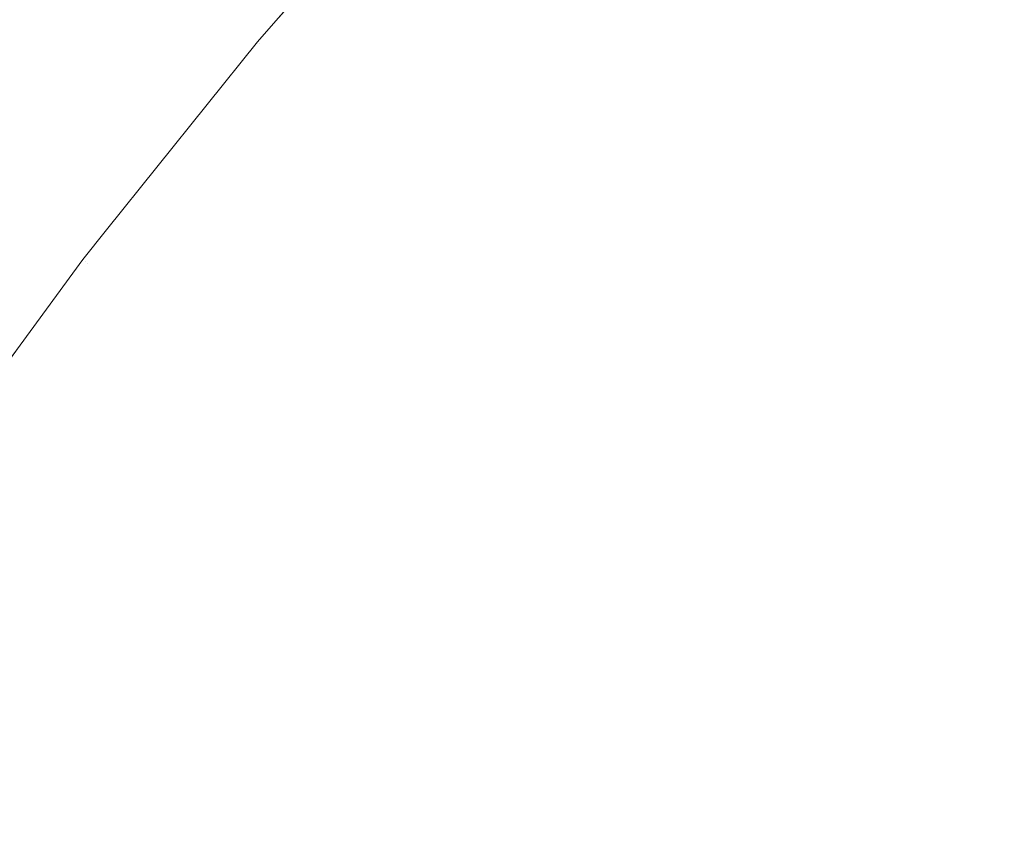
# Model space of a CAD drawing. Header units: centimetres. Extents: x -26.3 to 27.5, y 5.9 to 64.6.
# Tile 51 of 256: x -26.0669 to -26.0515, y 7.6521 to 7.6648. Entities that reach past the tile are written whole.
import ezdxf

# ---------------------------------------------------------------- set-up
doc = ezdxf.new("R2010")
doc.units = ezdxf.units.CM
doc.header["$LTSCALE"] = 2.54
doc.layers.add('Lucido design-1', color=7, linetype='Continuous')

# ---------------------------------------------------------------- blocks, each defined once
blk = doc.blocks.new('Gruppo-3-1')
at = {"color": 7, "linetype": 'Continuous', "lineweight": 9}
for points, invisible_edges in [([(-26.056473, 7.664296, -743.182507), (-26.053611, 7.667286, -743.182507), (-26.054487, 7.668162, -743.186492), (-26.057386, 7.665133, -743.186492)], 15), ([(-26.056473, 7.664296, -779.282507), (-26.053611, 7.667286, -779.282507), (-26.054487, 7.668162, -779.286492), (-26.057386, 7.665133, -779.286492)], 15), ([(-26.057154, 7.66492, -743.842909), (-26.054264, 7.667938, -743.842909), (-26.053369, 7.667044, -743.846829), (-26.056221, 7.664065, -743.846829)], 15), ([(-26.057154, 7.66492, -779.942909), (-26.054264, 7.667938, -779.942909), (-26.053369, 7.667044, -779.946829), (-26.056221, 7.664065, -779.946829)], 15), ([(-26.050284, 7.663959, -743.17089), (-26.047443, 7.666679, -743.17089), (-26.048613, 7.667955, -743.174699), (-26.051509, 7.665183, -743.174699)], 15), ([(-26.050284, 7.663959, -779.27089), (-26.047443, 7.666679, -779.27089), (-26.048613, 7.667955, -779.274699), (-26.051509, 7.665183, -779.274699)], 15), ([(-26.063106, 7.66446, -743.211089), (-26.06023, 7.667739, -743.211089), (-26.060265, 7.667771, -743.214164), (-26.062853, 7.664821, -743.214164)], 11), ([(-26.063106, 7.66446, -779.311089), (-26.06023, 7.667739, -779.311089), (-26.060265, 7.667771, -779.314164), (-26.062853, 7.664821, -779.314164)], 11), ([(-26.062942, 7.664323, -743.206944), (-26.060073, 7.667595, -743.206944), (-26.06023, 7.667739, -743.211089), (-26.063106, 7.66446, -743.211089)], 15), ([(-26.062942, 7.664323, -779.306944), (-26.060073, 7.667595, -779.306944), (-26.06023, 7.667739, -779.311089), (-26.063106, 7.66446, -779.311089)], 15), ([(-26.062853, 7.664821, -743.814164), (-26.060265, 7.667771, -743.814164), (-26.060195, 7.667707, -743.818524), (-26.063069, 7.66443, -743.818524)], 14), ([(-26.062853, 7.664821, -779.914164), (-26.060265, 7.667771, -779.914164), (-26.060195, 7.667707, -779.918524), (-26.063069, 7.66443, -779.918524)], 14), ([(-26.063069, 7.66443, -743.818524), (-26.060195, 7.667707, -743.818524), (-26.059999, 7.667527, -743.822656), (-26.062865, 7.664259, -743.822656)], 15), ([(-26.063069, 7.66443, -779.918524), (-26.060195, 7.667707, -779.918524), (-26.059999, 7.667527, -779.922656), (-26.062865, 7.664259, -779.922656)], 15), ([(-26.060265, 7.667771, -743.814164), (-26.062853, 7.664821, -743.814164), (-26.062853, 7.664821, -743.214164), (-26.060265, 7.667771, -743.214164)], 10), ([(-26.060265, 7.667771, -779.914164), (-26.062853, 7.664821, -779.914164), (-26.062853, 7.664821, -779.314164), (-26.060265, 7.667771, -779.314164)], 10), ([(-26.062646, 7.664075, -743.202807), (-26.059788, 7.667334, -743.202807), (-26.060073, 7.667595, -743.206944), (-26.062942, 7.664323, -743.206944)], 15), ([(-26.062646, 7.664075, -779.302807), (-26.059788, 7.667334, -779.302807), (-26.060073, 7.667595, -779.306944), (-26.062942, 7.664323, -779.306944)], 15), ([(-26.062865, 7.664259, -743.822656), (-26.059999, 7.667527, -743.822656), (-26.059677, 7.667232, -743.826771), (-26.062531, 7.663978, -743.826771)], 15), ([(-26.062865, 7.664259, -779.922656), (-26.059999, 7.667527, -779.922656), (-26.059677, 7.667232, -779.926771), (-26.062531, 7.663978, -779.926771)], 15), ([(-26.062219, 7.663716, -743.198686), (-26.059377, 7.666957, -743.198686), (-26.059788, 7.667334, -743.202807), (-26.062646, 7.664075, -743.202807)], 15), ([(-26.062219, 7.663716, -779.298686), (-26.059377, 7.666957, -779.298686), (-26.059788, 7.667334, -779.302807), (-26.062646, 7.664075, -779.302807)], 15), ([(-26.062531, 7.663978, -743.826771), (-26.059677, 7.667232, -743.826771), (-26.05923, 7.666823, -743.83086), (-26.062067, 7.663589, -743.83086)], 15), ([(-26.062531, 7.663978, -779.926771), (-26.059677, 7.667232, -779.926771), (-26.05923, 7.666823, -779.93086), (-26.062067, 7.663589, -779.93086)], 15), ([(-26.055438, 7.663348, -743.178574), (-26.052618, 7.666293, -743.178574), (-26.053611, 7.667286, -743.182507), (-26.056473, 7.664296, -743.182507)], 15), ([(-26.055438, 7.663348, -779.278574), (-26.052618, 7.666293, -779.278574), (-26.053611, 7.667286, -779.282507), (-26.056473, 7.664296, -779.282507)], 15), ([(-26.06166, 7.663247, -743.194589), (-26.058839, 7.666464, -743.194589), (-26.059377, 7.666957, -743.198686), (-26.062219, 7.663716, -743.198686)], 15), ([(-26.06166, 7.663247, -779.294589), (-26.058839, 7.666464, -779.294589), (-26.059377, 7.666957, -779.298686), (-26.062219, 7.663716, -779.298686)], 15), ([(-26.056221, 7.664065, -743.846829), (-26.053369, 7.667044, -743.846829), (-26.052362, 7.666037, -743.850691), (-26.055171, 7.663103, -743.850691)], 15), ([(-26.056221, 7.664065, -779.946829), (-26.053369, 7.667044, -779.946829), (-26.052362, 7.666037, -779.950691), (-26.055171, 7.663103, -779.950691)], 15), ([(-26.062067, 7.663589, -743.83086), (-26.05923, 7.666823, -743.83086), (-26.05866, 7.6663, -743.834917), (-26.061474, 7.663091, -743.834917)], 15), ([(-26.062067, 7.663589, -779.93086), (-26.05923, 7.666823, -779.93086), (-26.05866, 7.6663, -779.934917), (-26.061474, 7.663091, -779.934917)], 15), ([(-26.06097, 7.662669, -743.190522), (-26.058175, 7.665856, -743.190522), (-26.058839, 7.666464, -743.194589), (-26.06166, 7.663247, -743.194589)], 15), ([(-26.06097, 7.662669, -779.290522), (-26.058175, 7.665856, -779.290522), (-26.058839, 7.666464, -779.294589), (-26.06166, 7.663247, -779.294589)], 15), ([(-26.061474, 7.663091, -743.834917), (-26.05866, 7.6663, -743.834917), (-26.057967, 7.665665, -743.838936), (-26.060754, 7.662487, -743.838936)], 15), ([(-26.061474, 7.663091, -779.934917), (-26.05866, 7.6663, -779.934917), (-26.057967, 7.665665, -779.938936), (-26.060754, 7.662487, -779.938936)], 15), ([(-26.054281, 7.662287, -743.174699), (-26.051509, 7.665183, -743.174699), (-26.052618, 7.666293, -743.178574), (-26.055438, 7.663348, -743.178574)], 15), ([(-26.054281, 7.662287, -779.274699), (-26.051509, 7.665183, -779.274699), (-26.052618, 7.666293, -779.278574), (-26.055438, 7.663348, -779.278574)], 15), ([(-26.055171, 7.663103, -743.850691), (-26.052362, 7.666037, -743.850691), (-26.051244, 7.664919, -743.854488), (-26.054005, 7.662035, -743.854488)], 15), ([(-26.055171, 7.663103, -779.950691), (-26.052362, 7.666037, -779.950691), (-26.051244, 7.664919, -779.954488), (-26.054005, 7.662035, -779.954488)], 15), ([(-26.060151, 7.661981, -743.186492), (-26.057386, 7.665133, -743.186492), (-26.058175, 7.665856, -743.190522), (-26.06097, 7.662669, -743.190522)], 15), ([(-26.060151, 7.661981, -779.286492), (-26.057386, 7.665133, -779.286492), (-26.058175, 7.665856, -779.290522), (-26.06097, 7.662669, -779.290522)], 15), ([(-26.060754, 7.662487, -743.838936), (-26.057967, 7.665665, -743.838936), (-26.057154, 7.66492, -743.842909), (-26.059909, 7.661778, -743.842909)], 15), ([(-26.060754, 7.662487, -779.938936), (-26.057967, 7.665665, -779.938936), (-26.057154, 7.66492, -779.942909), (-26.059909, 7.661778, -779.942909)], 15), ([(-26.059202, 7.661185, -743.182507), (-26.056473, 7.664296, -743.182507), (-26.057386, 7.665133, -743.186492), (-26.060151, 7.661981, -743.186492)], 15), ([(-26.059202, 7.661185, -779.282507), (-26.056473, 7.664296, -779.282507), (-26.057386, 7.665133, -779.286492), (-26.060151, 7.661981, -779.286492)], 15), ([(-26.053004, 7.661118, -743.17089), (-26.050284, 7.663959, -743.17089), (-26.051509, 7.665183, -743.174699), (-26.054281, 7.662287, -743.174699)], 15), ([(-26.053004, 7.661118, -779.27089), (-26.050284, 7.663959, -779.27089), (-26.051509, 7.665183, -779.274699), (-26.054281, 7.662287, -779.274699)], 15), ([(-26.059909, 7.661778, -743.842909), (-26.057154, 7.66492, -743.842909), (-26.056221, 7.664065, -743.846829), (-26.05894, 7.660965, -743.846829)], 15), ([(-26.059909, 7.661778, -779.942909), (-26.057154, 7.66492, -779.942909), (-26.056221, 7.664065, -779.946829), (-26.05894, 7.660965, -779.946829)], 15), ([(-26.054005, 7.662035, -743.854488), (-26.051244, 7.664919, -743.854488), (-26.050018, 7.663693, -743.858213), (-26.052727, 7.660864, -743.858213)], 15), ([(-26.054005, 7.662035, -779.954488), (-26.051244, 7.664919, -779.954488), (-26.050018, 7.663693, -779.958213), (-26.052727, 7.660864, -779.958213)], 15), ([(-26.062853, 7.664821, -743.214164), (-26.063142, 7.664491, -743.214164), (-26.063106, 7.66446, -743.211089)], 10), ([(-26.063142, 7.664491, -743.214164), (-26.062853, 7.664821, -743.214164), (-26.062853, 7.664821, -743.814164), (-26.063142, 7.664491, -743.814164)], 10), ([(-26.063069, 7.66443, -743.818524), (-26.063142, 7.664491, -743.814164), (-26.062853, 7.664821, -743.814164)], 9), ([(-26.062853, 7.664821, -779.314164), (-26.063142, 7.664491, -779.314164), (-26.063106, 7.66446, -779.311089)], 10), ([(-26.063142, 7.664491, -779.314164), (-26.062853, 7.664821, -779.314164), (-26.062853, 7.664821, -779.914164), (-26.063142, 7.664491, -779.914164)], 10), ([(-26.063069, 7.66443, -779.918524), (-26.063142, 7.664491, -779.914164), (-26.062853, 7.664821, -779.914164)], 9), ([(-26.065835, 7.661059, -743.211089), (-26.063106, 7.66446, -743.211089), (-26.063142, 7.664491, -743.214164), (-26.065502, 7.66155, -743.214164)], 11), ([(-26.065835, 7.661059, -779.311089), (-26.063106, 7.66446, -779.311089), (-26.063142, 7.664491, -779.314164), (-26.065502, 7.66155, -779.314164)], 11), ([(-26.065666, 7.660929, -743.206944), (-26.062942, 7.664323, -743.206944), (-26.063106, 7.66446, -743.211089), (-26.065835, 7.661059, -743.211089)], 15), ([(-26.065666, 7.660929, -779.306944), (-26.062942, 7.664323, -779.306944), (-26.063106, 7.66446, -779.311089), (-26.065835, 7.661059, -779.311089)], 15), ([(-26.065502, 7.66155, -743.814164), (-26.063142, 7.664491, -743.814164), (-26.063069, 7.66443, -743.818524), (-26.065797, 7.66103, -743.818524)], 14), ([(-26.065502, 7.66155, -779.914164), (-26.063142, 7.664491, -779.914164), (-26.063069, 7.66443, -779.918524), (-26.065797, 7.66103, -779.918524)], 14), ([(-26.063142, 7.664491, -743.814164), (-26.065502, 7.66155, -743.814164), (-26.065502, 7.66155, -743.214164), (-26.063142, 7.664491, -743.214164)], 10), ([(-26.063142, 7.664491, -779.914164), (-26.065502, 7.66155, -779.914164), (-26.065502, 7.66155, -779.314164), (-26.063142, 7.664491, -779.314164)], 10), ([(-26.065797, 7.66103, -743.818524), (-26.063069, 7.66443, -743.818524), (-26.062865, 7.664259, -743.822656), (-26.065586, 7.660868, -743.822656)], 15), ([(-26.065797, 7.66103, -779.918524), (-26.063069, 7.66443, -779.918524), (-26.062865, 7.664259, -779.922656), (-26.065586, 7.660868, -779.922656)], 15), ([(-26.065359, 7.660694, -743.202807), (-26.062646, 7.664075, -743.202807), (-26.062942, 7.664323, -743.206944), (-26.065666, 7.660929, -743.206944)], 15), ([(-26.065359, 7.660694, -779.302807), (-26.062646, 7.664075, -779.302807), (-26.062942, 7.664323, -779.306944), (-26.065666, 7.660929, -779.306944)], 15), ([(-26.065586, 7.660868, -743.822656), (-26.062865, 7.664259, -743.822656), (-26.062531, 7.663978, -743.826771), (-26.06524, 7.660602, -743.826771)], 15), ([(-26.065586, 7.660868, -779.922656), (-26.062865, 7.664259, -779.922656), (-26.062531, 7.663978, -779.926771), (-26.06524, 7.660602, -779.926771)], 15), ([(-26.058126, 7.660282, -743.178574), (-26.055438, 7.663348, -743.178574), (-26.056473, 7.664296, -743.182507), (-26.059202, 7.661185, -743.182507)], 15), ([(-26.058126, 7.660282, -779.278574), (-26.055438, 7.663348, -779.278574), (-26.056473, 7.664296, -779.282507), (-26.059202, 7.661185, -779.282507)], 15), ([(-26.064917, 7.660355, -743.198686), (-26.062219, 7.663716, -743.198686), (-26.062646, 7.664075, -743.202807), (-26.065359, 7.660694, -743.202807)], 15), ([(-26.064917, 7.660355, -779.298686), (-26.062219, 7.663716, -779.298686), (-26.062646, 7.664075, -779.302807), (-26.065359, 7.660694, -779.302807)], 15), ([(-26.05894, 7.660965, -743.846829), (-26.056221, 7.664065, -743.846829), (-26.055171, 7.663103, -743.850691), (-26.057849, 7.660049, -743.850691)], 15), ([(-26.05894, 7.660965, -779.946829), (-26.056221, 7.664065, -779.946829), (-26.055171, 7.663103, -779.950691), (-26.057849, 7.660049, -779.950691)], 15), ([(-26.06524, 7.660602, -743.826771), (-26.062531, 7.663978, -743.826771), (-26.062067, 7.663589, -743.83086), (-26.064759, 7.660234, -743.83086)], 15), ([(-26.06524, 7.660602, -779.926771), (-26.062531, 7.663978, -779.926771), (-26.062067, 7.663589, -779.93086), (-26.064759, 7.660234, -779.93086)], 15), ([(-26.05161, 7.65984, -743.167152), (-26.048947, 7.662622, -743.167152), (-26.050284, 7.663959, -743.17089), (-26.053004, 7.661118, -743.17089)], 15), ([(-26.05161, 7.65984, -779.267152), (-26.048947, 7.662622, -779.267152), (-26.050284, 7.663959, -779.27089), (-26.053004, 7.661118, -779.27089)], 15), ([(-26.064338, 7.65991, -743.194589), (-26.06166, 7.663247, -743.194589), (-26.062219, 7.663716, -743.198686), (-26.064917, 7.660355, -743.198686)], 15), ([(-26.064338, 7.65991, -779.294589), (-26.06166, 7.663247, -779.294589), (-26.062219, 7.663716, -779.298686), (-26.064917, 7.660355, -779.298686)], 15), ([(-26.052727, 7.660864, -743.858213), (-26.050018, 7.663693, -743.858213), (-26.048686, 7.662361, -743.861861), (-26.051338, 7.659591, -743.861861)], 15), ([(-26.052727, 7.660864, -779.958213), (-26.050018, 7.663693, -779.958213), (-26.048686, 7.662361, -779.961861), (-26.051338, 7.659591, -779.961861)], 15), ([(-26.064759, 7.660234, -743.83086), (-26.062067, 7.663589, -743.83086), (-26.061474, 7.663091, -743.834917), (-26.064145, 7.659763, -743.834917)], 15), ([(-26.064759, 7.660234, -779.93086), (-26.062067, 7.663589, -779.93086), (-26.061474, 7.663091, -779.934917), (-26.064145, 7.659763, -779.934917)], 15), ([(-26.063624, 7.659362, -743.190522), (-26.06097, 7.662669, -743.190522), (-26.06166, 7.663247, -743.194589), (-26.064338, 7.65991, -743.194589)], 15), ([(-26.063624, 7.659362, -779.290522), (-26.06097, 7.662669, -779.290522), (-26.06166, 7.663247, -779.294589), (-26.064338, 7.65991, -779.294589)], 15), ([(-26.056924, 7.659273, -743.174699), (-26.054281, 7.662287, -743.174699), (-26.055438, 7.663348, -743.178574), (-26.058126, 7.660282, -743.178574)], 15), ([(-26.056924, 7.659273, -779.274699), (-26.054281, 7.662287, -779.274699), (-26.055438, 7.663348, -779.278574), (-26.058126, 7.660282, -779.278574)], 15), ([(-26.064145, 7.659763, -743.834917), (-26.061474, 7.663091, -743.834917), (-26.060754, 7.662487, -743.838936), (-26.0634, 7.659191, -743.838936)], 15), ([(-26.064145, 7.659763, -779.934917), (-26.061474, 7.663091, -779.934917), (-26.060754, 7.662487, -779.938936), (-26.0634, 7.659191, -779.938936)], 15), ([(-26.057849, 7.660049, -743.850691), (-26.055171, 7.663103, -743.850691), (-26.054005, 7.662035, -743.854488), (-26.056638, 7.659033, -743.854488)], 15), ([(-26.057849, 7.660049, -779.950691), (-26.055171, 7.663103, -779.950691), (-26.054005, 7.662035, -779.954488), (-26.056638, 7.659033, -779.954488)], 15), ([(-26.062775, 7.658711, -743.186492), (-26.060151, 7.661981, -743.186492), (-26.06097, 7.662669, -743.190522), (-26.063624, 7.659362, -743.190522)], 15), ([(-26.062775, 7.658711, -779.286492), (-26.060151, 7.661981, -779.286492), (-26.06097, 7.662669, -779.290522), (-26.063624, 7.659362, -779.290522)], 15), ([(-26.0501, 7.658456, -743.163494), (-26.047499, 7.661173, -743.163494), (-26.048947, 7.662622, -743.167152), (-26.05161, 7.65984, -743.167152)], 15), ([(-26.0501, 7.658456, -779.263494), (-26.047499, 7.661173, -779.263494), (-26.048947, 7.662622, -779.267152), (-26.05161, 7.65984, -779.267152)], 15), ([(-26.0634, 7.659191, -743.838936), (-26.060754, 7.662487, -743.838936), (-26.059909, 7.661778, -743.842909), (-26.062525, 7.658519, -743.842909)], 15), ([(-26.0634, 7.659191, -779.938936), (-26.060754, 7.662487, -779.938936), (-26.059909, 7.661778, -779.942909), (-26.062525, 7.658519, -779.942909)], 15), ([(-26.055598, 7.65816, -743.17089), (-26.053004, 7.661118, -743.17089), (-26.054281, 7.662287, -743.174699), (-26.056924, 7.659273, -743.174699)], 15), ([(-26.055598, 7.65816, -779.27089), (-26.053004, 7.661118, -779.27089), (-26.054281, 7.662287, -779.274699), (-26.056924, 7.659273, -779.274699)], 15), ([(-26.056638, 7.659033, -743.854488), (-26.054005, 7.662035, -743.854488), (-26.052727, 7.660864, -743.858213), (-26.05531, 7.657919, -743.858213)], 15), ([(-26.056638, 7.659033, -779.954488), (-26.054005, 7.662035, -779.954488), (-26.052727, 7.660864, -779.958213), (-26.05531, 7.657919, -779.958213)], 15), ([(-26.061793, 7.657957, -743.182507), (-26.059202, 7.661185, -743.182507), (-26.060151, 7.661981, -743.186492), (-26.062775, 7.658711, -743.186492)], 15), ([(-26.061793, 7.657957, -779.282507), (-26.059202, 7.661185, -779.282507), (-26.060151, 7.661981, -779.286492), (-26.062775, 7.658711, -779.286492)], 15), ([(-26.062525, 7.658519, -743.842909), (-26.059909, 7.661778, -743.842909), (-26.05894, 7.660965, -743.846829), (-26.061521, 7.657749, -743.846829)], 15), ([(-26.062525, 7.658519, -779.942909), (-26.059909, 7.661778, -779.942909), (-26.05894, 7.660965, -779.946829), (-26.061521, 7.657749, -779.946829)], 15), ([(-26.065502, 7.66155, -743.214164), (-26.065873, 7.661088, -743.214164), (-26.065835, 7.661059, -743.211089)], 10), ([(-26.065873, 7.661088, -743.214164), (-26.065502, 7.66155, -743.214164), (-26.065502, 7.66155, -743.814164), (-26.065873, 7.661088, -743.814164)], 10), ([(-26.065797, 7.66103, -743.818524), (-26.065873, 7.661088, -743.814164), (-26.065502, 7.66155, -743.814164)], 9), ([(-26.065502, 7.66155, -779.314164), (-26.065873, 7.661088, -779.314164), (-26.065835, 7.661059, -779.311089)], 10), ([(-26.065873, 7.661088, -779.314164), (-26.065502, 7.66155, -779.314164), (-26.065502, 7.66155, -779.914164), (-26.065873, 7.661088, -779.914164)], 10), ([(-26.065797, 7.66103, -779.918524), (-26.065873, 7.661088, -779.914164), (-26.065502, 7.66155, -779.914164)], 9), ([(-26.065835, 7.661059, -743.211089), (-26.065873, 7.661088, -743.214164), (-26.066855, 7.659749, -743.214164)], 9), ([(-26.065873, 7.661088, -743.814164), (-26.066855, 7.659749, -743.814164), (-26.066855, 7.659749, -743.214164), (-26.065873, 7.661088, -743.214164)], 10), ([(-26.066855, 7.659749, -743.814164), (-26.065873, 7.661088, -743.814164), (-26.065797, 7.66103, -743.818524)], 10), ([(-26.065835, 7.661059, -779.311089), (-26.065873, 7.661088, -779.314164), (-26.066855, 7.659749, -779.314164)], 9), ([(-26.065873, 7.661088, -779.914164), (-26.066855, 7.659749, -779.914164), (-26.066855, 7.659749, -779.314164), (-26.065873, 7.661088, -779.314164)], 10), ([(-26.066855, 7.659749, -779.914164), (-26.065873, 7.661088, -779.914164), (-26.065797, 7.66103, -779.918524)], 10), ([(-26.060678, 7.657102, -743.178574), (-26.058126, 7.660282, -743.178574), (-26.059202, 7.661185, -743.182507), (-26.061793, 7.657957, -743.182507)], 15), ([(-26.060678, 7.657102, -779.278574), (-26.058126, 7.660282, -779.278574), (-26.059202, 7.661185, -779.282507), (-26.061793, 7.657957, -779.282507)], 15), ([(-26.054149, 7.656945, -743.167152), (-26.05161, 7.65984, -743.167152), (-26.053004, 7.661118, -743.17089), (-26.055598, 7.65816, -743.17089)], 15), ([(-26.054149, 7.656945, -779.267152), (-26.05161, 7.65984, -779.267152), (-26.053004, 7.661118, -779.27089), (-26.055598, 7.65816, -779.27089)], 15), ([(-26.066855, 7.659749, -743.214164), (-26.068453, 7.65757, -743.214164), (-26.068414, 7.657543, -743.211089), (-26.065835, 7.661059, -743.211089)], 14), ([(-26.066855, 7.659749, -779.314164), (-26.068453, 7.65757, -779.314164), (-26.068414, 7.657543, -779.311089), (-26.065835, 7.661059, -779.311089)], 14), ([(-26.065797, 7.66103, -743.818524), (-26.068375, 7.657515, -743.818524), (-26.068453, 7.65757, -743.814164), (-26.066855, 7.659749, -743.814164)], 11), ([(-26.065797, 7.66103, -779.918524), (-26.068375, 7.657515, -779.918524), (-26.068453, 7.65757, -779.914164), (-26.066855, 7.659749, -779.914164)], 11), ([(-26.068239, 7.65742, -743.206944), (-26.065666, 7.660929, -743.206944), (-26.065835, 7.661059, -743.211089), (-26.068414, 7.657543, -743.211089)], 15), ([(-26.068239, 7.65742, -779.306944), (-26.065666, 7.660929, -779.306944), (-26.065835, 7.661059, -779.311089), (-26.068414, 7.657543, -779.311089)], 15), ([(-26.068375, 7.657515, -743.818524), (-26.065797, 7.66103, -743.818524), (-26.065586, 7.660868, -743.822656), (-26.068157, 7.657362, -743.822656)], 15), ([(-26.068375, 7.657515, -779.918524), (-26.065797, 7.66103, -779.918524), (-26.065586, 7.660868, -779.922656), (-26.068157, 7.657362, -779.922656)], 15), ([(-26.067923, 7.657199, -743.202807), (-26.065359, 7.660694, -743.202807), (-26.065666, 7.660929, -743.206944), (-26.068239, 7.65742, -743.206944)], 15), ([(-26.067923, 7.657199, -779.302807), (-26.065359, 7.660694, -779.302807), (-26.065666, 7.660929, -779.306944), (-26.068239, 7.65742, -779.306944)], 15), ([(-26.061521, 7.657749, -743.846829), (-26.05894, 7.660965, -743.846829), (-26.057849, 7.660049, -743.850691), (-26.060391, 7.656882, -743.850691)], 15), ([(-26.061521, 7.657749, -779.946829), (-26.05894, 7.660965, -779.946829), (-26.057849, 7.660049, -779.950691), (-26.060391, 7.656882, -779.950691)], 15), ([(-26.068157, 7.657362, -743.822656), (-26.065586, 7.660868, -743.822656), (-26.06524, 7.660602, -743.826771), (-26.067799, 7.657112, -743.826771)], 15), ([(-26.068157, 7.657362, -779.922656), (-26.065586, 7.660868, -779.922656), (-26.06524, 7.660602, -779.926771), (-26.067799, 7.657112, -779.926771)], 15), ([(-26.05531, 7.657919, -743.858213), (-26.052727, 7.660864, -743.858213), (-26.051338, 7.659591, -743.861861), (-26.053867, 7.656708, -743.861861)], 15), ([(-26.05531, 7.657919, -779.958213), (-26.052727, 7.660864, -779.958213), (-26.051338, 7.659591, -779.961861), (-26.053867, 7.656708, -779.961861)], 15), ([(-26.067465, 7.656878, -743.198686), (-26.064917, 7.660355, -743.198686), (-26.065359, 7.660694, -743.202807), (-26.067923, 7.657199, -743.202807)], 15), ([(-26.067465, 7.656878, -779.298686), (-26.064917, 7.660355, -779.298686), (-26.065359, 7.660694, -779.302807), (-26.067923, 7.657199, -779.302807)], 15), ([(-26.067799, 7.657112, -743.826771), (-26.06524, 7.660602, -743.826771), (-26.064759, 7.660234, -743.83086), (-26.067303, 7.656765, -743.83086)], 15), ([(-26.067799, 7.657112, -779.926771), (-26.06524, 7.660602, -779.926771), (-26.064759, 7.660234, -779.93086), (-26.067303, 7.656765, -779.93086)], 15), ([(-26.066868, 7.65646, -743.194589), (-26.064338, 7.65991, -743.194589), (-26.064917, 7.660355, -743.198686), (-26.067465, 7.656878, -743.198686)], 15), ([(-26.066868, 7.65646, -779.294589), (-26.064338, 7.65991, -779.294589), (-26.064917, 7.660355, -779.298686), (-26.067465, 7.656878, -779.298686)], 15), ([(-26.067303, 7.656765, -743.83086), (-26.064759, 7.660234, -743.83086), (-26.064145, 7.659763, -743.834917), (-26.066669, 7.656321, -743.834917)], 15), ([(-26.067303, 7.656765, -779.93086), (-26.064759, 7.660234, -779.93086), (-26.064145, 7.659763, -779.934917), (-26.066669, 7.656321, -779.934917)], 15), ([(-26.059433, 7.656147, -743.174699), (-26.056924, 7.659273, -743.174699), (-26.058126, 7.660282, -743.178574), (-26.060678, 7.657102, -743.178574)], 15), ([(-26.059433, 7.656147, -779.274699), (-26.056924, 7.659273, -779.274699), (-26.058126, 7.660282, -779.278574), (-26.060678, 7.657102, -779.278574)], 15), ([(-26.060391, 7.656882, -743.850691), (-26.057849, 7.660049, -743.850691), (-26.056638, 7.659033, -743.854488), (-26.059137, 7.655919, -743.854488)], 15), ([(-26.060391, 7.656882, -779.950691), (-26.057849, 7.660049, -779.950691), (-26.056638, 7.659033, -779.954488), (-26.059137, 7.655919, -779.954488)], 15), ([(-26.06613, 7.655944, -743.190522), (-26.063624, 7.659362, -743.190522), (-26.064338, 7.65991, -743.194589), (-26.066868, 7.65646, -743.194589)], 15), ([(-26.06613, 7.655944, -779.290522), (-26.063624, 7.659362, -779.290522), (-26.064338, 7.65991, -779.294589), (-26.066868, 7.65646, -779.294589)], 15), ([(-26.05258, 7.655628, -743.163494), (-26.0501, 7.658456, -743.163494), (-26.05161, 7.65984, -743.167152), (-26.054149, 7.656945, -743.167152)], 15), ([(-26.05258, 7.655628, -779.263494), (-26.0501, 7.658456, -779.263494), (-26.05161, 7.65984, -779.267152), (-26.054149, 7.656945, -779.267152)], 15), ([(-26.068453, 7.65757, -743.214164), (-26.066855, 7.659749, -743.214164), (-26.066855, 7.659749, -743.814164), (-26.068453, 7.65757, -743.814164)], 10), ([(-26.068453, 7.65757, -779.314164), (-26.066855, 7.659749, -779.314164), (-26.066855, 7.659749, -779.914164), (-26.068453, 7.65757, -779.914164)], 10), ([(-26.066669, 7.656321, -743.834917), (-26.064145, 7.659763, -743.834917), (-26.0634, 7.659191, -743.838936), (-26.065899, 7.655782, -743.838936)], 15), ([(-26.066669, 7.656321, -779.934917), (-26.064145, 7.659763, -779.934917), (-26.0634, 7.659191, -779.938936), (-26.065899, 7.655782, -779.938936)], 15), ([(-26.053867, 7.656708, -743.861861), (-26.051338, 7.659591, -743.861861), (-26.049842, 7.65822, -743.865425), (-26.052312, 7.655403, -743.865425)], 15), ([(-26.053867, 7.656708, -779.961861), (-26.051338, 7.659591, -779.961861), (-26.049842, 7.65822, -779.965425), (-26.052312, 7.655403, -779.965425)], 15), ([(-26.065254, 7.65533, -743.186492), (-26.062775, 7.658711, -743.186492), (-26.063624, 7.659362, -743.190522), (-26.06613, 7.655944, -743.190522)], 15), ([(-26.065254, 7.65533, -779.286492), (-26.062775, 7.658711, -779.286492), (-26.063624, 7.659362, -779.290522), (-26.06613, 7.655944, -779.290522)], 15), ([(-26.05806, 7.655093, -743.17089), (-26.055598, 7.65816, -743.17089), (-26.056924, 7.659273, -743.174699), (-26.059433, 7.656147, -743.174699)], 15), ([(-26.05806, 7.655093, -779.27089), (-26.055598, 7.65816, -779.27089), (-26.056924, 7.659273, -779.274699), (-26.059433, 7.656147, -779.274699)], 15), ([(-26.065899, 7.655782, -743.838936), (-26.0634, 7.659191, -743.838936), (-26.062525, 7.658519, -743.842909), (-26.064996, 7.655149, -743.842909)], 15), ([(-26.065899, 7.655782, -779.938936), (-26.0634, 7.659191, -779.938936), (-26.062525, 7.658519, -779.942909), (-26.064996, 7.655149, -779.942909)], 15), ([(-26.059137, 7.655919, -743.854488), (-26.056638, 7.659033, -743.854488), (-26.05531, 7.657919, -743.858213), (-26.057761, 7.654864, -743.858213)], 15), ([(-26.059137, 7.655919, -779.954488), (-26.056638, 7.659033, -779.954488), (-26.05531, 7.657919, -779.958213), (-26.057761, 7.654864, -779.958213)], 15), ([(-26.06424, 7.65462, -743.182507), (-26.061793, 7.657957, -743.182507), (-26.062775, 7.658711, -743.186492), (-26.065254, 7.65533, -743.186492)], 15), ([(-26.06424, 7.65462, -779.282507), (-26.061793, 7.657957, -779.282507), (-26.062775, 7.658711, -779.286492), (-26.065254, 7.65533, -779.286492)], 15), ([(-26.064996, 7.655149, -743.842909), (-26.062525, 7.658519, -743.842909), (-26.061521, 7.657749, -743.846829), (-26.063959, 7.654423, -743.846829)], 15), ([(-26.064996, 7.655149, -779.942909), (-26.062525, 7.658519, -779.942909), (-26.061521, 7.657749, -779.946829), (-26.063959, 7.654423, -779.946829)], 15), ([(-26.050893, 7.654213, -743.159922), (-26.048477, 7.656969, -743.159922), (-26.0501, 7.658456, -743.163494), (-26.05258, 7.655628, -743.163494)], 15), ([(-26.050893, 7.654213, -779.259922), (-26.048477, 7.656969, -779.259922), (-26.0501, 7.658456, -779.263494), (-26.05258, 7.655628, -779.263494)], 15), ([(-26.056559, 7.653942, -743.167152), (-26.054149, 7.656945, -743.167152), (-26.055598, 7.65816, -743.17089), (-26.05806, 7.655093, -743.17089)], 15), ([(-26.056559, 7.653942, -779.267152), (-26.054149, 7.656945, -779.267152), (-26.055598, 7.65816, -779.27089), (-26.05806, 7.655093, -779.27089)], 15), ([(-26.052312, 7.655403, -743.865425), (-26.049842, 7.65822, -743.865425), (-26.04824, 7.656752, -743.8689), (-26.050647, 7.654007, -743.8689)], 15), ([(-26.052312, 7.655403, -779.965425), (-26.049842, 7.65822, -779.965425), (-26.04824, 7.656752, -779.9689), (-26.050647, 7.654007, -779.9689)], 15), ([(-26.063089, 7.653814, -743.178574), (-26.060678, 7.657102, -743.178574), (-26.061793, 7.657957, -743.182507), (-26.06424, 7.65462, -743.182507)], 15), ([(-26.063089, 7.653814, -779.278574), (-26.060678, 7.657102, -779.278574), (-26.061793, 7.657957, -779.282507), (-26.06424, 7.65462, -779.282507)], 15), ([(-26.057761, 7.654864, -743.858213), (-26.05531, 7.657919, -743.858213), (-26.053867, 7.656708, -743.861861), (-26.056267, 7.653717, -743.861861)], 15), ([(-26.057761, 7.654864, -779.958213), (-26.05531, 7.657919, -779.958213), (-26.053867, 7.656708, -779.961861), (-26.056267, 7.653717, -779.961861)], 15), ([(-26.063959, 7.654423, -743.846829), (-26.061521, 7.657749, -743.846829), (-26.060391, 7.656882, -743.850691), (-26.062792, 7.653606, -743.850691)], 15), ([(-26.063959, 7.654423, -779.946829), (-26.061521, 7.657749, -779.946829), (-26.060391, 7.656882, -779.950691), (-26.062792, 7.653606, -779.950691)], 15), ([(-26.061804, 7.652914, -743.174699), (-26.059433, 7.656147, -743.174699), (-26.060678, 7.657102, -743.178574), (-26.063089, 7.653814, -743.178574)], 15), ([(-26.061804, 7.652914, -779.274699), (-26.059433, 7.656147, -779.274699), (-26.060678, 7.657102, -779.278574), (-26.063089, 7.653814, -779.278574)], 15), ([(-26.054934, 7.652695, -743.163494), (-26.05258, 7.655628, -743.163494), (-26.054149, 7.656945, -743.167152), (-26.056559, 7.653942, -743.167152)], 15), ([(-26.054934, 7.652695, -779.263494), (-26.05258, 7.655628, -779.263494), (-26.054149, 7.656945, -779.267152), (-26.056559, 7.653942, -779.267152)], 15), ([(-26.069693, 7.653188, -743.83086), (-26.067303, 7.656765, -743.83086), (-26.066669, 7.656321, -743.834917), (-26.06904, 7.652772, -743.834917)], 15), ([(-26.069693, 7.653188, -779.93086), (-26.067303, 7.656765, -779.93086), (-26.066669, 7.656321, -779.934917), (-26.06904, 7.652772, -779.934917)], 15), ([(-26.062792, 7.653606, -743.850691), (-26.060391, 7.656882, -743.850691), (-26.059137, 7.655919, -743.854488), (-26.061498, 7.6527, -743.854488)], 15), ([(-26.062792, 7.653606, -779.950691), (-26.060391, 7.656882, -779.950691), (-26.059137, 7.655919, -779.954488), (-26.061498, 7.6527, -779.954488)], 15), ([(-26.056267, 7.653717, -743.861861), (-26.053867, 7.656708, -743.861861), (-26.052312, 7.655403, -743.865425), (-26.054656, 7.652482, -743.865425)], 15), ([(-26.056267, 7.653717, -779.961861), (-26.053867, 7.656708, -779.961861), (-26.052312, 7.655403, -779.965425), (-26.054656, 7.652482, -779.965425)], 15), ([(-26.068486, 7.652419, -743.190522), (-26.06613, 7.655944, -743.190522), (-26.066868, 7.65646, -743.194589), (-26.069245, 7.652903, -743.194589)], 15), ([(-26.068486, 7.652419, -779.290522), (-26.06613, 7.655944, -779.290522), (-26.066868, 7.65646, -779.294589), (-26.069245, 7.652903, -779.294589)], 15), ([(-26.06904, 7.652772, -743.834917), (-26.066669, 7.656321, -743.834917), (-26.065899, 7.655782, -743.838936), (-26.068248, 7.652267, -743.838936)], 15), ([(-26.06904, 7.652772, -779.934917), (-26.066669, 7.656321, -779.934917), (-26.065899, 7.655782, -779.938936), (-26.068248, 7.652267, -779.938936)], 15), ([(-26.060385, 7.651921, -743.17089), (-26.05806, 7.655093, -743.17089), (-26.059433, 7.656147, -743.174699), (-26.061804, 7.652914, -743.174699)], 15), ([(-26.060385, 7.651921, -779.27089), (-26.05806, 7.655093, -779.27089), (-26.059433, 7.656147, -779.274699), (-26.061804, 7.652914, -779.274699)], 15), ([(-26.067583, 7.651844, -743.186492), (-26.065254, 7.65533, -743.186492), (-26.06613, 7.655944, -743.190522), (-26.068486, 7.652419, -743.190522)], 15), ([(-26.067583, 7.651844, -779.286492), (-26.065254, 7.65533, -779.286492), (-26.06613, 7.655944, -779.290522), (-26.068486, 7.652419, -779.290522)], 15), ([(-26.061498, 7.6527, -743.854488), (-26.059137, 7.655919, -743.854488), (-26.057761, 7.654864, -743.858213), (-26.060077, 7.651705, -743.858213)], 15), ([(-26.061498, 7.6527, -779.954488), (-26.059137, 7.655919, -779.954488), (-26.057761, 7.654864, -779.958213), (-26.060077, 7.651705, -779.958213)], 15), ([(-26.068248, 7.652267, -743.838936), (-26.065899, 7.655782, -743.838936), (-26.064996, 7.655149, -743.842909), (-26.067317, 7.651674, -743.842909)], 15), ([(-26.068248, 7.652267, -779.938936), (-26.065899, 7.655782, -779.938936), (-26.064996, 7.655149, -779.942909), (-26.067317, 7.651674, -779.942909)], 15), ([(-26.053188, 7.651355, -743.159922), (-26.050893, 7.654213, -743.159922), (-26.05258, 7.655628, -743.163494), (-26.054934, 7.652695, -743.163494)], 15), ([(-26.053188, 7.651355, -779.259922), (-26.050893, 7.654213, -779.259922), (-26.05258, 7.655628, -779.263494), (-26.054934, 7.652695, -779.263494)], 15), ([(-26.054656, 7.652482, -743.865425), (-26.052312, 7.655403, -743.865425), (-26.050647, 7.654007, -743.8689), (-26.052933, 7.651159, -743.8689)], 15), ([(-26.054656, 7.652482, -779.965425), (-26.052312, 7.655403, -779.965425), (-26.050647, 7.654007, -779.9689), (-26.052933, 7.651159, -779.9689)], 15), ([(-26.066539, 7.651179, -743.182507), (-26.06424, 7.65462, -743.182507), (-26.065254, 7.65533, -743.186492), (-26.067583, 7.651844, -743.186492)], 15), ([(-26.066539, 7.651179, -779.282507), (-26.06424, 7.65462, -779.282507), (-26.065254, 7.65533, -779.286492), (-26.067583, 7.651844, -779.286492)], 15), ([(-26.067317, 7.651674, -743.842909), (-26.064996, 7.655149, -743.842909), (-26.063959, 7.654423, -743.846829), (-26.06625, 7.650995, -743.846829)], 15), ([(-26.067317, 7.651674, -779.942909), (-26.064996, 7.655149, -779.942909), (-26.063959, 7.654423, -779.946829), (-26.06625, 7.650995, -779.946829)], 15), ([(-26.058836, 7.650836, -743.167152), (-26.056559, 7.653942, -743.167152), (-26.05806, 7.655093, -743.17089), (-26.060385, 7.651921, -743.17089)], 15), ([(-26.058836, 7.650836, -779.267152), (-26.056559, 7.653942, -779.267152), (-26.05806, 7.655093, -779.27089), (-26.060385, 7.651921, -779.27089)], 15), ([(-26.060077, 7.651705, -743.858213), (-26.057761, 7.654864, -743.858213), (-26.056267, 7.653717, -743.861861), (-26.058534, 7.650625, -743.861861)], 15), ([(-26.060077, 7.651705, -779.958213), (-26.057761, 7.654864, -779.958213), (-26.056267, 7.653717, -779.961861), (-26.058534, 7.650625, -779.961861)], 15), ([(-26.065354, 7.650424, -743.178574), (-26.063089, 7.653814, -743.178574), (-26.06424, 7.65462, -743.182507), (-26.066539, 7.651179, -743.182507)], 15), ([(-26.065354, 7.650424, -779.278574), (-26.063089, 7.653814, -779.278574), (-26.06424, 7.65462, -779.282507), (-26.066539, 7.651179, -779.282507)], 15), ([(-26.06625, 7.650995, -743.846829), (-26.063959, 7.654423, -743.846829), (-26.062792, 7.653606, -743.850691), (-26.065049, 7.650229, -743.850691)], 15), ([(-26.06625, 7.650995, -779.946829), (-26.063959, 7.654423, -779.946829), (-26.062792, 7.653606, -779.950691), (-26.065049, 7.650229, -779.950691)], 15), ([(-26.051322, 7.649923, -743.156442), (-26.049092, 7.652701, -743.156442), (-26.050893, 7.654213, -743.159922), (-26.053188, 7.651355, -743.159922)], 15), ([(-26.051322, 7.649923, -779.256442), (-26.049092, 7.652701, -779.256442), (-26.050893, 7.654213, -779.259922), (-26.053188, 7.651355, -779.259922)], 15), ([(-26.052933, 7.651159, -743.8689), (-26.050647, 7.654007, -743.8689), (-26.048877, 7.652521, -743.87228), (-26.0511, 7.649752, -743.87228)], 15), ([(-26.052933, 7.651159, -779.9689), (-26.050647, 7.654007, -779.9689), (-26.048877, 7.652521, -779.97228), (-26.0511, 7.649752, -779.97228)], 15), ([(-26.057159, 7.649661, -743.163494), (-26.054934, 7.652695, -743.163494), (-26.056559, 7.653942, -743.167152), (-26.058836, 7.650836, -743.167152)], 15), ([(-26.057159, 7.649661, -779.263494), (-26.054934, 7.652695, -779.263494), (-26.056559, 7.653942, -779.267152), (-26.058836, 7.650836, -779.267152)], 15), ([(-26.064031, 7.649581, -743.174699), (-26.061804, 7.652914, -743.174699), (-26.063089, 7.653814, -743.178574), (-26.065354, 7.650424, -743.178574)], 15), ([(-26.064031, 7.649581, -779.274699), (-26.061804, 7.652914, -779.274699), (-26.063089, 7.653814, -779.278574), (-26.065354, 7.650424, -779.278574)], 15), ([(-26.058534, 7.650625, -743.861861), (-26.056267, 7.653717, -743.861861), (-26.054656, 7.652482, -743.865425), (-26.056872, 7.649461, -743.865425)], 15), ([(-26.058534, 7.650625, -779.961861), (-26.056267, 7.653717, -779.961861), (-26.054656, 7.652482, -779.965425), (-26.056872, 7.649461, -779.965425)], 15), ([(-26.065049, 7.650229, -743.850691), (-26.062792, 7.653606, -743.850691), (-26.061498, 7.6527, -743.854488), (-26.063716, 7.64938, -743.854488)], 15), ([(-26.065049, 7.650229, -779.950691), (-26.062792, 7.653606, -779.950691), (-26.061498, 7.6527, -779.954488), (-26.063716, 7.64938, -779.954488)], 15), ([(-26.062571, 7.64865, -743.17089), (-26.060385, 7.651921, -743.17089), (-26.061804, 7.652914, -743.174699), (-26.064031, 7.649581, -743.174699)], 15), ([(-26.062571, 7.64865, -779.27089), (-26.060385, 7.651921, -779.27089), (-26.061804, 7.652914, -779.274699), (-26.064031, 7.649581, -779.274699)], 15), ([(-26.063716, 7.64938, -743.854488), (-26.061498, 7.6527, -743.854488), (-26.060077, 7.651705, -743.858213), (-26.062253, 7.648448, -743.858213)], 15), ([(-26.063716, 7.64938, -779.954488), (-26.061498, 7.6527, -779.954488), (-26.060077, 7.651705, -779.958213), (-26.062253, 7.648448, -779.958213)], 15), ([(-26.055355, 7.648399, -743.159922), (-26.053188, 7.651355, -743.159922), (-26.054934, 7.652695, -743.163494), (-26.057159, 7.649661, -743.163494)], 15), ([(-26.055355, 7.648399, -779.259922), (-26.053188, 7.651355, -779.259922), (-26.054934, 7.652695, -779.263494), (-26.057159, 7.649661, -779.263494)], 15), ([(-26.056872, 7.649461, -743.865425), (-26.054656, 7.652482, -743.865425), (-26.052933, 7.651159, -743.8689), (-26.055092, 7.648214, -743.8689)], 15), ([(-26.056872, 7.649461, -779.965425), (-26.054656, 7.652482, -779.965425), (-26.052933, 7.651159, -779.9689), (-26.055092, 7.648214, -779.9689)], 15)]:
    blk.add_3dface(points, dxfattribs=dict(at, invisible_edges=invisible_edges))
blk = doc.blocks.new('Gruppo-4-1')
at = {"color": 7}
blk.add_blockref('Gruppo-3-1', (0, 0), dxfattribs=at)

msp = doc.modelspace()

# ---------------------------------------------------------------- block references
at = {"layer": 'Lucido design-1', "color": 7}
msp.add_blockref('Gruppo-4-1', (0, 0), dxfattribs=at)

doc.saveas('drawing.dxf')
